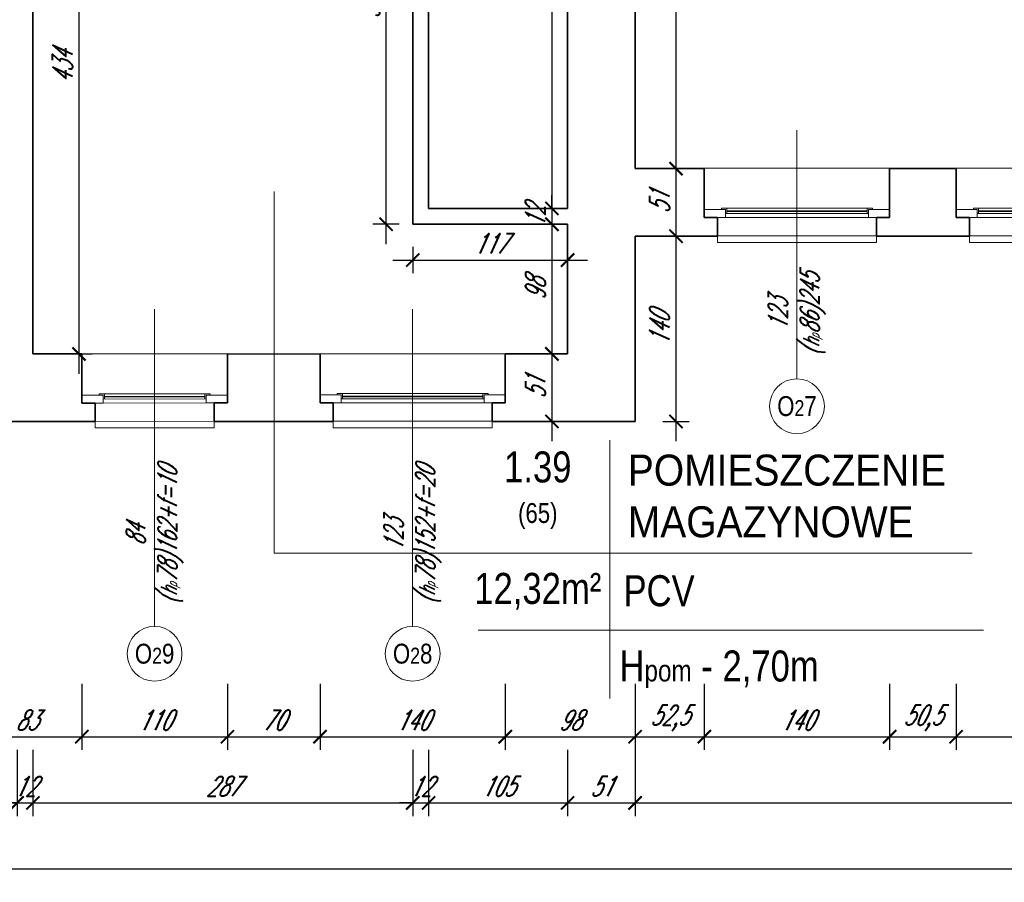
# Model space of a CAD drawing. Header units: millimetres. Extents: x 402 to 79005, y -7782 to 89952.
# Tile 171 of 256: x 25277 to 26021, y 30754 to 31406. Entities that reach past the tile are written whole.
import ezdxf

# ---------------------------------------------------------------- set-up
doc = ezdxf.new("R2010")
doc.units = ezdxf.units.MM
doc.header["$LTSCALE"] = 10
doc.linetypes.add('DASHED', pattern=[19.05, 12.7, -6.35])
doc.layers.get('0').update_dxf_attribs({"lineweight": 0})
doc.layers.get('Defpoints').update_dxf_attribs({"color": 253})
for name, color, linetype, lineweight in [('01 parter - ściany', 253, 'Continuous', 35), ('03-01_okna', 253, 'Continuous', 15), ('04-1_widok', 253, 'Continuous', 5), ('05-01_wymiary', 253, 'Continuous', 5), ('05-03_opis', 253, 'Continuous', 5)]:
    doc.layers.add(name, color=color, linetype=linetype, lineweight=lineweight)
doc.styles.add('ariel', font='ARIAL.TTF', dxfattribs={"width": 0.8})
doc.styles.add('ariel_wym', font='simplex.shx', dxfattribs={"width": 0.65, "oblique": 25})
doc.dimstyles.new('ariel 50', dxfattribs={"dimtxt": 15, "dimasz": 10, "dimexe": 10, "dimexo": 0, "dimgap": 5, "dimtad": 1, "dimdec": 1, "dimrnd": 0.5, "dimtxsty": 'ariel_wym', "dimblk": 'ARCHTICK', "dimcen": 2.5, "dimdle": 15, "dimazin": 0, "dimtfac": 1, "dimtdec": 1, "dimtix": 1, "dimtmove": 0, "dimatfit": 3, "dimldrblk": 'DOT', "dimfxl": 0, "dimarcsym": 0})
doc.dimstyles.new('ariel 50 wnętrze', dxfattribs={"dimtxt": 15, "dimasz": 10, "dimexe": 10, "dimexo": 0, "dimgap": 5, "dimtad": 1, "dimdec": 1, "dimrnd": 0.5, "dimtxsty": 'ariel_wym', "dimblk": 'ARCHTICK', "dimcen": 2.5, "dimdle": 15, "dimazin": 0, "dimtfac": 1, "dimtdec": 1, "dimtix": 1, "dimtmove": 0, "dimatfit": 3, "dimldrblk": 'DOT', "dimfxl": 0, "dimarcsym": 0})

# ---------------------------------------------------------------- blocks, each defined once
blk = doc.blocks.new('_ArchTick')
at = {"color": 0, "linetype": 'ByBlock', "const_width": 0.15}
blk.add_lwpolyline([(-0.5, -0.5), (0.5, 0.5)], dxfattribs=at)
blk = doc.blocks.new('*D1110')
at = {"layer": '05-01_wymiary', "color": 0, "lineweight": -2}
for p, q in [((25240.6, 30904.29), (25240.6, 30854.29)), ((25323.76, 30904.29), (25323.76, 30854.29)), ((25225.6, 30864.29), (25338.76, 30864.29))]:
    blk.add_line(p, q, dxfattribs=at)
at = {"layer": 'Defpoints', "color": 0}
for p in [(25240.6, 31153.5), (25323.76, 31153.5), (25323.76, 30864.29)]:
    blk.add_point(p, dxfattribs=at)
at = {"layer": '05-01_wymiary', "color": 0, "lineweight": -2, "xscale": 10, "yscale": 10, "zscale": 10, "rotation": 180}
blk.add_blockref('_ArchTick', (25240.6, 30864.29), dxfattribs=at)
at = {"layer": '05-01_wymiary', "color": 0, "lineweight": -2, "xscale": 10, "yscale": 10, "zscale": 10}
blk.add_blockref('_ArchTick', (25323.76, 30864.29), dxfattribs=at)
at = {"layer": '05-01_wymiary', "color": 0, "insert": (25282.18, 30876.79), "char_height": 15, "attachment_point": 5, "style": 'ariel_wym'}
blk.add_mtext('83', dxfattribs=at)
blk = doc.blocks.new('_Dot')
at = {"color": 0, "linetype": 'ByBlock', "lineweight": -2}
blk.add_line((-0.5, 0), (-1, 0), dxfattribs=at)
at = {"color": 0, "linetype": 'ByBlock', "const_width": 0.5}
blk.add_lwpolyline([(-0.25, 0, 1), (0.25, 0, 1)], format="xyb", close=True, dxfattribs=at)
blk = doc.blocks.new('*D1111')
at = {"layer": '05-01_wymiary', "color": 0, "lineweight": -2}
for p, q in [((25323.76, 30904.29), (25323.76, 30854.29)), ((25433.74, 30904.29), (25433.74, 30854.29)), ((25308.76, 30864.29), (25448.74, 30864.29))]:
    blk.add_line(p, q, dxfattribs=at)
at = {"layer": 'Defpoints', "color": 0}
for p in [(25323.76, 31153.5), (25433.74, 31153.48), (25433.74, 30864.29)]:
    blk.add_point(p, dxfattribs=at)
at = {"layer": '05-01_wymiary', "color": 0, "lineweight": -2, "xscale": 10, "yscale": 10, "zscale": 10, "rotation": 180}
blk.add_blockref('_ArchTick', (25323.76, 30864.29), dxfattribs=at)
at = {"layer": '05-01_wymiary', "color": 0, "lineweight": -2, "xscale": 10, "yscale": 10, "zscale": 10}
blk.add_blockref('_ArchTick', (25433.74, 30864.29), dxfattribs=at)
at = {"layer": '05-01_wymiary', "color": 0, "insert": (25378.75, 30876.79), "char_height": 15, "attachment_point": 5, "style": 'ariel_wym'}
blk.add_mtext('110', dxfattribs=at)
blk = doc.blocks.new('*D1112')
at = {"layer": '05-01_wymiary', "color": 0, "lineweight": -2}
for p, q in [((25433.74, 30904.29), (25433.74, 30854.29)), ((25503.74, 30904.29), (25503.74, 30854.29)), ((25418.74, 30864.29), (25518.74, 30864.29))]:
    blk.add_line(p, q, dxfattribs=at)
at = {"layer": 'Defpoints', "color": 0}
for p in [(25433.74, 31153.48), (25503.74, 31153.43), (25503.74, 30864.29)]:
    blk.add_point(p, dxfattribs=at)
at = {"layer": '05-01_wymiary', "color": 0, "lineweight": -2, "xscale": 10, "yscale": 10, "zscale": 10, "rotation": 180}
blk.add_blockref('_ArchTick', (25433.74, 30864.29), dxfattribs=at)
at = {"layer": '05-01_wymiary', "color": 0, "lineweight": -2, "xscale": 10, "yscale": 10, "zscale": 10}
blk.add_blockref('_ArchTick', (25503.74, 30864.29), dxfattribs=at)
at = {"layer": '05-01_wymiary', "color": 0, "insert": (25468.74, 30876.79), "char_height": 15, "attachment_point": 5, "style": 'ariel_wym'}
blk.add_mtext('70', dxfattribs=at)
blk = doc.blocks.new('*D1113')
at = {"layer": '05-01_wymiary', "color": 0, "lineweight": -2}
for p, q in [((25503.74, 30904.29), (25503.74, 30854.29)), ((25643.73, 30904.29), (25643.73, 30854.29)), ((25488.74, 30864.29), (25658.73, 30864.29))]:
    blk.add_line(p, q, dxfattribs=at)
at = {"layer": 'Defpoints', "color": 0}
for p in [(25503.74, 31153.43), (25643.73, 31153.7), (25643.73, 30864.29)]:
    blk.add_point(p, dxfattribs=at)
at = {"layer": '05-01_wymiary', "color": 0, "lineweight": -2, "xscale": 10, "yscale": 10, "zscale": 10, "rotation": 180}
blk.add_blockref('_ArchTick', (25503.74, 30864.29), dxfattribs=at)
at = {"layer": '05-01_wymiary', "color": 0, "lineweight": -2, "xscale": 10, "yscale": 10, "zscale": 10}
blk.add_blockref('_ArchTick', (25643.73, 30864.29), dxfattribs=at)
at = {"layer": '05-01_wymiary', "color": 0, "insert": (25573.74, 30876.79), "char_height": 15, "attachment_point": 5, "style": 'ariel_wym'}
blk.add_mtext('140', dxfattribs=at)
blk = doc.blocks.new('*D1114')
at = {"layer": '05-01_wymiary', "color": 0, "lineweight": -2}
for p, q in [((25643.73, 30904.29), (25643.73, 30854.29)), ((25741.83, 30904.29), (25741.83, 30854.29)), ((25628.73, 30864.29), (25756.83, 30864.29))]:
    blk.add_line(p, q, dxfattribs=at)
at = {"layer": 'Defpoints', "color": 0}
for p in [(25643.73, 31153.7), (25741.83, 31102.5), (25741.83, 30864.29)]:
    blk.add_point(p, dxfattribs=at)
at = {"layer": '05-01_wymiary', "color": 0, "lineweight": -2, "xscale": 10, "yscale": 10, "zscale": 10, "rotation": 180}
blk.add_blockref('_ArchTick', (25643.73, 30864.29), dxfattribs=at)
at = {"layer": '05-01_wymiary', "color": 0, "lineweight": -2, "xscale": 10, "yscale": 10, "zscale": 10}
blk.add_blockref('_ArchTick', (25741.83, 30864.29), dxfattribs=at)
at = {"layer": '05-01_wymiary', "color": 0, "insert": (25692.78, 30876.79), "char_height": 15, "attachment_point": 5, "style": 'ariel_wym'}
blk.add_mtext('98', dxfattribs=at)
blk = doc.blocks.new('*D1115')
at = {"layer": '05-01_wymiary', "color": 0, "lineweight": -2}
for p, q in [((25741.83, 30904.29), (25741.83, 30854.29)), ((25794.12, 30904.29), (25794.12, 30854.29)), ((25726.83, 30864.29), (25809.12, 30864.29))]:
    blk.add_line(p, q, dxfattribs=at)
at = {"layer": 'Defpoints', "color": 0}
for p in [(25794.12, 31293.76), (25741.83, 31102.5), (25794.12, 30864.29)]:
    blk.add_point(p, dxfattribs=at)
at = {"layer": '05-01_wymiary', "color": 0, "lineweight": -2, "xscale": 10, "yscale": 10, "zscale": 10, "rotation": 180}
blk.add_blockref('_ArchTick', (25741.83, 30864.29), dxfattribs=at)
at = {"layer": '05-01_wymiary', "color": 0, "lineweight": -2, "xscale": 10, "yscale": 10, "zscale": 10}
blk.add_blockref('_ArchTick', (25794.12, 30864.29), dxfattribs=at)
at = {"layer": '05-01_wymiary', "color": 0, "insert": (25767.98, 30878.22), "char_height": 15, "attachment_point": 5, "style": 'ariel_wym'}
blk.add_mtext('52,5', dxfattribs=at)
blk = doc.blocks.new('*D1116')
at = {"layer": '05-01_wymiary', "color": 0, "lineweight": -2}
for p, q in [((25794.12, 30904.29), (25794.12, 30854.29)), ((25934.14, 30904.29), (25934.14, 30854.29)), ((25779.12, 30864.29), (25949.14, 30864.29))]:
    blk.add_line(p, q, dxfattribs=at)
at = {"layer": 'Defpoints', "color": 0}
for p in [(25794.12, 31293.76), (25934.14, 31293.78), (25934.14, 30864.29)]:
    blk.add_point(p, dxfattribs=at)
at = {"layer": '05-01_wymiary', "color": 0, "lineweight": -2, "xscale": 10, "yscale": 10, "zscale": 10, "rotation": 180}
blk.add_blockref('_ArchTick', (25794.12, 30864.29), dxfattribs=at)
at = {"layer": '05-01_wymiary', "color": 0, "lineweight": -2, "xscale": 10, "yscale": 10, "zscale": 10}
blk.add_blockref('_ArchTick', (25934.14, 30864.29), dxfattribs=at)
at = {"layer": '05-01_wymiary', "color": 0, "insert": (25864.13, 30876.79), "char_height": 15, "attachment_point": 5, "style": 'ariel_wym'}
blk.add_mtext('140', dxfattribs=at)
blk = doc.blocks.new('*D1117')
at = {"layer": '05-01_wymiary', "color": 0, "lineweight": -2}
for p, q in [((25934.14, 30904.29), (25934.14, 30854.29)), ((25984.42, 30904.29), (25984.42, 30854.29)), ((25919.14, 30864.29), (25999.42, 30864.29))]:
    blk.add_line(p, q, dxfattribs=at)
at = {"layer": 'Defpoints', "color": 0}
for p in [(25934.14, 31293.78), (25984.42, 31293.76), (25984.42, 30864.29)]:
    blk.add_point(p, dxfattribs=at)
at = {"layer": '05-01_wymiary', "color": 0, "lineweight": -2, "xscale": 10, "yscale": 10, "zscale": 10, "rotation": 180}
blk.add_blockref('_ArchTick', (25934.14, 30864.29), dxfattribs=at)
at = {"layer": '05-01_wymiary', "color": 0, "lineweight": -2, "xscale": 10, "yscale": 10, "zscale": 10}
blk.add_blockref('_ArchTick', (25984.42, 30864.29), dxfattribs=at)
at = {"layer": '05-01_wymiary', "color": 0, "insert": (25959.28, 30878.22), "char_height": 15, "attachment_point": 5, "style": 'ariel_wym'}
blk.add_mtext('50,5', dxfattribs=at)
blk = doc.blocks.new('*D1118')
at = {"layer": '05-01_wymiary', "color": 0, "lineweight": -2}
for p, q in [((25984.42, 30904.29), (25984.42, 30854.29)), ((26124.44, 30904.29), (26124.44, 30854.29)), ((25969.42, 30864.29), (26139.44, 30864.29))]:
    blk.add_line(p, q, dxfattribs=at)
at = {"layer": 'Defpoints', "color": 0}
for p in [(25984.42, 31293.76), (26124.44, 31293.78), (26124.44, 30864.29)]:
    blk.add_point(p, dxfattribs=at)
at = {"layer": '05-01_wymiary', "color": 0, "lineweight": -2, "xscale": 10, "yscale": 10, "zscale": 10, "rotation": 180}
blk.add_blockref('_ArchTick', (25984.42, 30864.29), dxfattribs=at)
at = {"layer": '05-01_wymiary', "color": 0, "lineweight": -2, "xscale": 10, "yscale": 10, "zscale": 10}
blk.add_blockref('_ArchTick', (26124.44, 30864.29), dxfattribs=at)
at = {"layer": '05-01_wymiary', "color": 0, "insert": (26054.43, 30876.79), "char_height": 15, "attachment_point": 5, "style": 'ariel_wym'}
blk.add_mtext('140', dxfattribs=at)
blk = doc.blocks.new('*D1403')
at = {"layer": '05-01_wymiary', "color": 0, "lineweight": -2}
for p, q in [((24941.83, 30854.29), (24941.83, 30804.29)), ((25274.83, 30854.29), (25274.83, 30804.29)), ((24926.83, 30814.29), (25289.83, 30814.29))]:
    blk.add_line(p, q, dxfattribs=at)
at = {"layer": 'Defpoints', "color": 0}
for p in [(24941.83, 31153.5), (25274.83, 31153.5), (25274.83, 30814.29)]:
    blk.add_point(p, dxfattribs=at)
at = {"layer": '05-01_wymiary', "color": 0, "lineweight": -2, "xscale": 10, "yscale": 10, "zscale": 10, "rotation": 180}
blk.add_blockref('_ArchTick', (24941.83, 30814.29), dxfattribs=at)
at = {"layer": '05-01_wymiary', "color": 0, "lineweight": -2, "xscale": 10, "yscale": 10, "zscale": 10}
blk.add_blockref('_ArchTick', (25274.83, 30814.29), dxfattribs=at)
at = {"layer": '05-01_wymiary', "color": 0, "insert": (25108.33, 30826.79), "char_height": 15, "attachment_point": 5, "style": 'ariel_wym'}
blk.add_mtext('333', dxfattribs=at)
blk = doc.blocks.new('*D1404')
at = {"layer": '05-01_wymiary', "color": 0, "lineweight": -2}
for p, q in [((25274.83, 30854.29), (25274.83, 30804.29)), ((25286.83, 30854.29), (25286.83, 30804.29)), ((25274.83, 30814.29), (25264.83, 30814.29)), ((25274.83, 30814.29), (25286.83, 30814.29)), ((25286.83, 30814.29), (25296.83, 30814.29))]:
    blk.add_line(p, q, dxfattribs=at)
at = {"layer": 'Defpoints', "color": 0}
for p in [(25274.83, 31153.5), (25286.83, 31153.5), (25286.83, 30814.29)]:
    blk.add_point(p, dxfattribs=at)
at = {"layer": '05-01_wymiary', "color": 0, "lineweight": -2, "xscale": 10, "yscale": 10, "zscale": 10}
blk.add_blockref('_ArchTick', (25274.83, 30814.29), dxfattribs=at)
at = {"layer": '05-01_wymiary', "color": 0, "lineweight": -2, "xscale": 10, "yscale": 10, "zscale": 10, "rotation": 180}
blk.add_blockref('_ArchTick', (25286.83, 30814.29), dxfattribs=at)
at = {"layer": '05-01_wymiary', "color": 0, "insert": (25280.83, 30826.79), "char_height": 15, "attachment_point": 5, "style": 'ariel_wym'}
blk.add_mtext('12', dxfattribs=at)
blk = doc.blocks.new('*D1405')
at = {"layer": '05-01_wymiary', "color": 0, "lineweight": -2}
for p, q in [((25286.83, 30854.29), (25286.83, 30804.29)), ((25573.83, 30854.29), (25573.83, 30804.29)), ((25271.83, 30814.29), (25588.83, 30814.29))]:
    blk.add_line(p, q, dxfattribs=at)
at = {"layer": 'Defpoints', "color": 0}
for p in [(25573.83, 31251.5), (25286.83, 31153.5), (25573.83, 30814.29)]:
    blk.add_point(p, dxfattribs=at)
at = {"layer": '05-01_wymiary', "color": 0, "lineweight": -2, "xscale": 10, "yscale": 10, "zscale": 10, "rotation": 180}
blk.add_blockref('_ArchTick', (25286.83, 30814.29), dxfattribs=at)
at = {"layer": '05-01_wymiary', "color": 0, "lineweight": -2, "xscale": 10, "yscale": 10, "zscale": 10}
blk.add_blockref('_ArchTick', (25573.83, 30814.29), dxfattribs=at)
at = {"layer": '05-01_wymiary', "color": 0, "insert": (25430.33, 30826.79), "char_height": 15, "attachment_point": 5, "style": 'ariel_wym'}
blk.add_mtext('287', dxfattribs=at)
blk = doc.blocks.new('*D1406')
at = {"layer": '05-01_wymiary', "color": 0, "lineweight": -2}
for p, q in [((25573.83, 30854.29), (25573.83, 30804.29)), ((25585.83, 30854.29), (25585.83, 30804.29)), ((25573.83, 30814.29), (25563.83, 30814.29)), ((25573.83, 30814.29), (25585.83, 30814.29)), ((25585.83, 30814.29), (25595.83, 30814.29))]:
    blk.add_line(p, q, dxfattribs=at)
at = {"layer": 'Defpoints', "color": 0}
for p in [(25585.83, 31263.5), (25573.83, 31251.5), (25585.83, 30814.29)]:
    blk.add_point(p, dxfattribs=at)
at = {"layer": '05-01_wymiary', "color": 0, "lineweight": -2, "xscale": 10, "yscale": 10, "zscale": 10}
blk.add_blockref('_ArchTick', (25573.83, 30814.29), dxfattribs=at)
at = {"layer": '05-01_wymiary', "color": 0, "lineweight": -2, "xscale": 10, "yscale": 10, "zscale": 10, "rotation": 180}
blk.add_blockref('_ArchTick', (25585.83, 30814.29), dxfattribs=at)
at = {"layer": '05-01_wymiary', "color": 0, "insert": (25579.83, 30826.79), "char_height": 15, "attachment_point": 5, "style": 'ariel_wym'}
blk.add_mtext('12', dxfattribs=at)
blk = doc.blocks.new('*D1407')
at = {"layer": '05-01_wymiary', "color": 0, "lineweight": -2}
for p, q in [((25585.83, 30854.29), (25585.83, 30804.29)), ((25690.83, 30854.29), (25690.83, 30804.29)), ((25570.83, 30814.29), (25705.83, 30814.29))]:
    blk.add_line(p, q, dxfattribs=at)
at = {"layer": 'Defpoints', "color": 0}
for p in [(25585.83, 31263.5), (25690.83, 31153.5), (25690.83, 30814.29)]:
    blk.add_point(p, dxfattribs=at)
at = {"layer": '05-01_wymiary', "color": 0, "lineweight": -2, "xscale": 10, "yscale": 10, "zscale": 10, "rotation": 180}
blk.add_blockref('_ArchTick', (25585.83, 30814.29), dxfattribs=at)
at = {"layer": '05-01_wymiary', "color": 0, "lineweight": -2, "xscale": 10, "yscale": 10, "zscale": 10}
blk.add_blockref('_ArchTick', (25690.83, 30814.29), dxfattribs=at)
at = {"layer": '05-01_wymiary', "color": 0, "insert": (25638.33, 30826.79), "char_height": 15, "attachment_point": 5, "style": 'ariel_wym'}
blk.add_mtext('105', dxfattribs=at)
blk = doc.blocks.new('*D1408')
at = {"layer": '05-01_wymiary', "color": 0, "lineweight": -2}
for p, q in [((25690.83, 30854.29), (25690.83, 30804.29)), ((25741.83, 30854.29), (25741.83, 30804.29)), ((25675.83, 30814.29), (25756.83, 30814.29))]:
    blk.add_line(p, q, dxfattribs=at)
at = {"layer": 'Defpoints', "color": 0}
for p in [(25690.83, 31153.5), (25741.83, 31102.5), (25741.83, 30814.29)]:
    blk.add_point(p, dxfattribs=at)
at = {"layer": '05-01_wymiary', "color": 0, "lineweight": -2, "xscale": 10, "yscale": 10, "zscale": 10, "rotation": 180}
blk.add_blockref('_ArchTick', (25690.83, 30814.29), dxfattribs=at)
at = {"layer": '05-01_wymiary', "color": 0, "lineweight": -2, "xscale": 10, "yscale": 10, "zscale": 10}
blk.add_blockref('_ArchTick', (25741.83, 30814.29), dxfattribs=at)
at = {"layer": '05-01_wymiary', "color": 0, "insert": (25716.33, 30826.79), "char_height": 15, "attachment_point": 5, "style": 'ariel_wym'}
blk.add_mtext('51', dxfattribs=at)
blk = doc.blocks.new('*D1409')
at = {"layer": '05-01_wymiary', "color": 0, "lineweight": -2}
for p, q in [((25741.83, 30854.29), (25741.83, 30804.29)), ((26786.83, 30854.29), (26786.83, 30804.29)), ((25726.83, 30814.29), (26801.83, 30814.29))]:
    blk.add_line(p, q, dxfattribs=at)
at = {"layer": 'Defpoints', "color": 0}
for p in [(26786.83, 31242.5), (25741.83, 31102.5), (26786.83, 30814.29)]:
    blk.add_point(p, dxfattribs=at)
at = {"layer": '05-01_wymiary', "color": 0, "lineweight": -2, "xscale": 10, "yscale": 10, "zscale": 10, "rotation": 180}
blk.add_blockref('_ArchTick', (25741.83, 30814.29), dxfattribs=at)
at = {"layer": '05-01_wymiary', "color": 0, "lineweight": -2, "xscale": 10, "yscale": 10, "zscale": 10}
blk.add_blockref('_ArchTick', (26786.83, 30814.29), dxfattribs=at)
at = {"layer": '05-01_wymiary', "color": 0, "insert": (26264.33, 30826.79), "char_height": 15, "attachment_point": 5, "style": 'ariel_wym'}
blk.add_mtext('1045', dxfattribs=at)
blk = doc.blocks.new('*D1410')
at = {"layer": '05-01_wymiary', "color": 0, "lineweight": -2}
for p, q in [((22972.22, 30804.29), (22972.22, 30754.29)), ((26786.83, 30804.29), (26786.83, 30754.29)), ((26801.83, 30764.29), (22957.22, 30764.29))]:
    blk.add_line(p, q, dxfattribs=at)
at = {"layer": 'Defpoints', "color": 0}
for p in [(22972.22, 31242.5), (26786.83, 31242.5), (22972.22, 30764.29)]:
    blk.add_point(p, dxfattribs=at)
at = {"layer": '05-01_wymiary', "color": 0, "lineweight": -2, "xscale": 10, "yscale": 10, "zscale": 10, "rotation": 180}
blk.add_blockref('_ArchTick', (22972.22, 30764.29), dxfattribs=at)
at = {"layer": '05-01_wymiary', "color": 0, "lineweight": -2, "xscale": 10, "yscale": 10, "zscale": 10}
blk.add_blockref('_ArchTick', (26786.83, 30764.29), dxfattribs=at)
at = {"layer": '05-01_wymiary', "color": 0, "insert": (24879.53, 30778.22), "char_height": 15, "attachment_point": 5, "style": 'ariel_wym'}
blk.add_mtext('3814,5', dxfattribs=at)
blk = doc.blocks.new('*D1272')
at = {"layer": '05-01_wymiary', "color": 0, "lineweight": -2}
for p, q in [((25321.62, 31138.5), (25321.62, 31602.5)), ((25311.62, 31587.5), (25331.62, 31587.5)), ((25311.62, 31153.5), (25331.62, 31153.5))]:
    blk.add_line(p, q, dxfattribs=at)
at = {"layer": 'Defpoints', "color": 0}
for p in [(25286.83, 31587.5), (25321.62, 31587.5), (25286.83, 31153.5)]:
    blk.add_point(p, dxfattribs=at)
at = {"layer": '05-01_wymiary', "color": 0, "lineweight": -2, "xscale": 10, "yscale": 10, "zscale": 10}
for p, rotation in [((25321.62, 31587.5), 90), ((25321.62, 31153.5), 270)]:
    blk.add_blockref('_ArchTick', p, dxfattribs=dict(at, rotation=rotation))
at = {"layer": '05-01_wymiary', "color": 0, "insert": (25309.12, 31370.5), "char_height": 15, "attachment_point": 5, "rotation": 90, "style": 'ariel_wym'}
blk.add_mtext('434', dxfattribs=at)
blk = doc.blocks.new('*D1323')
at = {"layer": '05-01_wymiary', "color": 0, "lineweight": -2}
for p, q in [((25678.99, 31672.5), (25678.99, 31248.5)), ((25688.99, 31657.5), (25668.99, 31657.5)), ((25688.99, 31263.5), (25668.99, 31263.5))]:
    blk.add_line(p, q, dxfattribs=at)
at = {"layer": 'Defpoints', "color": 0}
for p in [(25690.83, 31657.5), (25678.99, 31263.5), (25690.83, 31263.5)]:
    blk.add_point(p, dxfattribs=at)
at = {"layer": '05-01_wymiary', "color": 0, "lineweight": -2, "xscale": 10, "yscale": 10, "zscale": 10}
for p, rotation in [((25678.99, 31657.5), 90), ((25678.99, 31263.5), 270)]:
    blk.add_blockref('_ArchTick', p, dxfattribs=dict(at, rotation=rotation))
at = {"layer": '05-01_wymiary', "color": 0, "insert": (25666.49, 31460.5), "char_height": 15, "attachment_point": 5, "rotation": 90, "style": 'ariel_wym'}
blk.add_mtext('394', dxfattribs=at)
blk = doc.blocks.new('*D1324')
at = {"layer": '05-01_wymiary', "color": 0, "lineweight": -2}
for p, q in [((25678.99, 31263.5), (25678.99, 31273.5)), ((25688.99, 31263.5), (25668.99, 31263.5)), ((25678.99, 31263.5), (25678.99, 31251.5)), ((25688.99, 31251.5), (25668.99, 31251.5)), ((25678.99, 31251.5), (25678.99, 31241.5))]:
    blk.add_line(p, q, dxfattribs=at)
at = {"layer": 'Defpoints', "color": 0}
for p in [(25690.83, 31263.5), (25678.99, 31251.5), (25690.83, 31251.5)]:
    blk.add_point(p, dxfattribs=at)
at = {"layer": '05-01_wymiary', "color": 0, "lineweight": -2, "xscale": 10, "yscale": 10, "zscale": 10}
for p, rotation in [((25678.99, 31263.5), 270), ((25678.99, 31251.5), 90)]:
    blk.add_blockref('_ArchTick', p, dxfattribs=dict(at, rotation=rotation))
at = {"layer": '05-01_wymiary', "color": 0, "insert": (25666.49, 31257.5), "char_height": 15, "attachment_point": 5, "rotation": 90, "style": 'ariel_wym'}
blk.add_mtext('12', dxfattribs=at)
blk = doc.blocks.new('*D1325')
at = {"layer": '05-01_wymiary', "color": 0, "lineweight": -2}
for p, q in [((25678.99, 31266.5), (25678.99, 31138.5)), ((25688.99, 31251.5), (25668.99, 31251.5)), ((25688.99, 31153.5), (25668.99, 31153.5))]:
    blk.add_line(p, q, dxfattribs=at)
at = {"layer": 'Defpoints', "color": 0}
for p in [(25690.83, 31251.5), (25678.99, 31153.5), (25690.83, 31153.5)]:
    blk.add_point(p, dxfattribs=at)
at = {"layer": '05-01_wymiary', "color": 0, "lineweight": -2, "xscale": 10, "yscale": 10, "zscale": 10}
for p, rotation in [((25678.99, 31251.5), 90), ((25678.99, 31153.5), 270)]:
    blk.add_blockref('_ArchTick', p, dxfattribs=dict(at, rotation=rotation))
at = {"layer": '05-01_wymiary', "color": 0, "insert": (25666.49, 31202.5), "char_height": 15, "attachment_point": 5, "rotation": 90, "style": 'ariel_wym'}
blk.add_mtext('98', dxfattribs=at)
blk = doc.blocks.new('*D1326')
at = {"layer": '05-01_wymiary', "color": 0, "lineweight": -2}
for p, q in [((25678.99, 31168.5), (25678.99, 31087.51)), ((25688.99, 31153.5), (25668.99, 31153.5)), ((25688.99, 31102.51), (25668.99, 31102.51))]:
    blk.add_line(p, q, dxfattribs=at)
at = {"layer": 'Defpoints', "color": 0}
for p in [(25690.83, 31153.5), (25678.99, 31102.51), (25690.83, 31102.51)]:
    blk.add_point(p, dxfattribs=at)
at = {"layer": '05-01_wymiary', "color": 0, "lineweight": -2, "xscale": 10, "yscale": 10, "zscale": 10}
for p, rotation in [((25678.99, 31153.5), 90), ((25678.99, 31102.51), 270)]:
    blk.add_blockref('_ArchTick', p, dxfattribs=dict(at, rotation=rotation))
at = {"layer": '05-01_wymiary', "color": 0, "insert": (25666.49, 31128.01), "char_height": 15, "attachment_point": 5, "rotation": 90, "style": 'ariel_wym'}
blk.add_mtext('51', dxfattribs=at)
blk = doc.blocks.new('*D1327')
at = {"layer": '05-01_wymiary', "color": 0, "lineweight": -2}
for p, q in [((25772.77, 31087.5), (25772.77, 31257.5)), ((25762.77, 31242.5), (25782.77, 31242.5)), ((25762.77, 31102.5), (25782.77, 31102.5))]:
    blk.add_line(p, q, dxfattribs=at)
at = {"layer": 'Defpoints', "color": 0}
for p in [(25741.83, 31242.5), (25772.77, 31242.5), (25741.83, 31102.5)]:
    blk.add_point(p, dxfattribs=at)
at = {"layer": '05-01_wymiary', "color": 0, "lineweight": -2, "xscale": 10, "yscale": 10, "zscale": 10}
for p, rotation in [((25772.77, 31242.5), 90), ((25772.77, 31102.5), 270)]:
    blk.add_blockref('_ArchTick', p, dxfattribs=dict(at, rotation=rotation))
at = {"layer": '05-01_wymiary', "color": 0, "insert": (25760.27, 31172.5), "char_height": 15, "attachment_point": 5, "rotation": 90, "style": 'ariel_wym'}
blk.add_mtext('140', dxfattribs=at)
blk = doc.blocks.new('*D1328')
at = {"layer": '05-01_wymiary', "color": 0, "lineweight": -2}
for p, q in [((25772.77, 31227.5), (25772.77, 31308.5)), ((25762.77, 31293.5), (25782.77, 31293.5)), ((25762.77, 31242.5), (25782.77, 31242.5))]:
    blk.add_line(p, q, dxfattribs=at)
at = {"layer": 'Defpoints', "color": 0}
for p in [(25741.83, 31293.5), (25772.77, 31293.5), (25741.83, 31242.5)]:
    blk.add_point(p, dxfattribs=at)
at = {"layer": '05-01_wymiary', "color": 0, "lineweight": -2, "xscale": 10, "yscale": 10, "zscale": 10}
for p, rotation in [((25772.77, 31293.5), 90), ((25772.77, 31242.5), 270)]:
    blk.add_blockref('_ArchTick', p, dxfattribs=dict(at, rotation=rotation))
at = {"layer": '05-01_wymiary', "color": 0, "insert": (25760.27, 31268), "char_height": 15, "attachment_point": 5, "rotation": 90, "style": 'ariel_wym'}
blk.add_mtext('51', dxfattribs=at)
blk = doc.blocks.new('*D1329')
at = {"layer": '05-01_wymiary', "color": 0, "lineweight": -2}
for p, q in [((25772.77, 31278.5), (25772.77, 32213.5)), ((25762.77, 32198.5), (25782.77, 32198.5)), ((25762.77, 31293.5), (25782.77, 31293.5))]:
    blk.add_line(p, q, dxfattribs=at)
at = {"layer": 'Defpoints', "color": 0}
for p in [(25741.83, 32198.5), (25772.77, 32198.5), (25741.83, 31293.5)]:
    blk.add_point(p, dxfattribs=at)
at = {"layer": '05-01_wymiary', "color": 0, "lineweight": -2, "xscale": 10, "yscale": 10, "zscale": 10}
for p, rotation in [((25772.77, 32198.5), 90), ((25772.77, 31293.5), 270)]:
    blk.add_blockref('_ArchTick', p, dxfattribs=dict(at, rotation=rotation))
at = {"layer": '05-01_wymiary', "color": 0, "insert": (25760.27, 31746), "char_height": 15, "attachment_point": 5, "rotation": 90, "style": 'ariel_wym'}
blk.add_mtext('905', dxfattribs=at)
blk = doc.blocks.new('*D1332')
at = {"layer": '05-01_wymiary', "color": 0, "lineweight": -2}
for p, q in [((25573.83, 31234.42), (25573.83, 31214.42)), ((25690.83, 31234.42), (25690.83, 31214.42)), ((25558.83, 31224.42), (25705.83, 31224.42))]:
    blk.add_line(p, q, dxfattribs=at)
at = {"layer": 'Defpoints', "color": 0}
for p in [(25573.83, 31251.5), (25690.83, 31251.5), (25690.83, 31224.42)]:
    blk.add_point(p, dxfattribs=at)
at = {"layer": '05-01_wymiary', "color": 0, "lineweight": -2, "xscale": 10, "yscale": 10, "zscale": 10, "rotation": 180}
blk.add_blockref('_ArchTick', (25573.83, 31224.42), dxfattribs=at)
at = {"layer": '05-01_wymiary', "color": 0, "lineweight": -2, "xscale": 10, "yscale": 10, "zscale": 10}
blk.add_blockref('_ArchTick', (25690.83, 31224.42), dxfattribs=at)
at = {"layer": '05-01_wymiary', "color": 0, "insert": (25632.33, 31236.92), "char_height": 15, "attachment_point": 5, "style": 'ariel_wym'}
blk.add_mtext('117', dxfattribs=at)
blk = doc.blocks.new('*D1333')
at = {"layer": '05-01_wymiary', "color": 0, "lineweight": -2}
for p, q in [((25553.66, 31236.5), (25553.66, 31602.5)), ((25563.66, 31587.5), (25543.66, 31587.5)), ((25563.66, 31251.5), (25543.66, 31251.5))]:
    blk.add_line(p, q, dxfattribs=at)
at = {"layer": 'Defpoints', "color": 0}
for p in [(25553.66, 31587.5), (25573.83, 31587.5), (25573.83, 31251.5)]:
    blk.add_point(p, dxfattribs=at)
at = {"layer": '05-01_wymiary', "color": 0, "lineweight": -2, "xscale": 10, "yscale": 10, "zscale": 10}
for p, rotation in [((25553.66, 31587.5), 90), ((25553.66, 31251.5), 270)]:
    blk.add_blockref('_ArchTick', p, dxfattribs=dict(at, rotation=rotation))
at = {"layer": '05-01_wymiary', "color": 0, "insert": (25541.16, 31419.5), "char_height": 15, "attachment_point": 5, "rotation": 90, "style": 'ariel_wym'}
blk.add_mtext('336', dxfattribs=at)

msp = doc.modelspace()

# ---------------------------------------------------------------- linework, layer by layer
at = {"layer": '01 parter - ściany'}
for p, q in [((25741.835, 31729.784), (25741.835, 31293.499)), ((25585.835, 31263.499), (25585.835, 31657.499)), ((25690.835, 31657.499), (25690.835, 31263.499)), ((25286.835, 31587.499), (25286.835, 31153.499)), ((25573.835, 31251.499), (25573.835, 31587.499)), ((25690.835, 31327.146), (25690.835, 31298.146)), ((25794.147, 31293.499), (25741.835, 31293.499)), ((25794.147, 31293.499), (25794.147, 31256.604)), ((25934.147, 31293.499), (25934.144, 31256.625)), ((25984.447, 31293.499), (25934.147, 31293.499)), ((25984.447, 31293.499), (25984.447, 31256.604)), ((25690.835, 31263.499), (25585.835, 31263.499)), ((25690.835, 31251.499), (25573.835, 31251.499)), ((25690.835, 31251.499), (25690.835, 31153.499)), ((25690.835, 31153.499), (25690.835, 31251.499)), ((25804.118, 31256.606), (25794.147, 31256.606)), ((25804.118, 31242.499), (25804.118, 31256.606)), ((25924.144, 31242.499), (25924.144, 31256.623)), ((25934.115, 31256.606), (25924.144, 31256.606)), ((25994.418, 31256.606), (25984.447, 31256.606)), ((25994.418, 31242.499), (25994.418, 31256.606)), ((25741.835, 31242.499), (25804.118, 31242.499)), ((25741.835, 31242.499), (25741.835, 31102.499)), ((25924.144, 31242.499), (25994.418, 31242.499)), ((25323.764, 31153.499), (25286.835, 31153.499)), ((25323.764, 31153.499), (25323.764, 31116.398)), ((25433.738, 31153.482), (25433.735, 31116.48)), ((25433.738, 31153.482), (25433.735, 31116.48)), ((25503.738, 31153.426), (25433.738, 31153.515)), ((25503.738, 31153.554), (25503.738, 31116.532)), ((25643.738, 31153.554), (25643.735, 31116.552)), ((25643.738, 31153.554), (25643.735, 31116.552)), ((25690.835, 31153.499), (25643.738, 31153.499)), ((25333.735, 31116.399), (25323.764, 31116.399)), ((25333.735, 31102.499), (25333.735, 31116.399)), ((25423.735, 31102.46), (25423.735, 31116.479)), ((25433.706, 31116.462), (25423.735, 31116.462)), ((25513.709, 31116.534), (25503.738, 31116.534)), ((25513.709, 31102.493), (25513.709, 31116.534)), ((25633.735, 31102.532), (25633.735, 31116.551)), ((25643.706, 31116.534), (25633.735, 31116.534)), ((25333.735, 31102.499), (25230.601, 31102.499)), ((25513.709, 31102.493), (25423.735, 31102.493)), ((25741.835, 31102.499), (25633.735, 31102.532))]:
    msp.add_line(p, q, dxfattribs=at)
at = {"layer": '03-01_okna', "linetype": 'Continuous', "lineweight": 0}
for p, q in [((25918.144, 31259.623), (25810.147, 31259.604)), ((25811.147, 31263.604), (25811.147, 31259.604)), ((25917.144, 31261.623), (25811.147, 31261.604)), ((25917.144, 31261.123), (25811.147, 31261.104)), ((25917.144, 31263.623), (25917.144, 31259.623)), ((26108.444, 31259.623), (26000.447, 31259.604)), ((26001.447, 31263.604), (26001.447, 31259.604)), ((26107.444, 31261.623), (26001.447, 31261.604)), ((26107.444, 31261.123), (26001.447, 31261.104)), ((25810.147, 31256.604), (25918.144, 31256.623)), ((26000.447, 31256.604), (26108.444, 31256.623)), ((25804.119, 31242.757), (25804.119, 31237.757)), ((25924.174, 31242.776), (25924.174, 31237.776)), ((25994.419, 31242.757), (25994.419, 31237.757)), ((25924.174, 31237.776), (25804.119, 31237.757)), ((26114.474, 31237.776), (25994.419, 31237.757)), ((25340.764, 31123.396), (25340.764, 31119.396)), ((25416.735, 31123.48), (25416.735, 31119.48)), ((25520.738, 31123.532), (25520.738, 31119.532)), ((25626.735, 31123.551), (25626.735, 31119.551)), ((25417.735, 31119.48), (25339.764, 31119.396)), ((25339.764, 31116.396), (25417.735, 31116.48)), ((25416.735, 31121.48), (25340.764, 31121.396)), ((25416.735, 31120.98), (25340.764, 31120.896)), ((25627.735, 31119.551), (25519.738, 31119.532)), ((25519.738, 31116.532), (25627.735, 31116.551)), ((25626.735, 31121.551), (25520.738, 31121.532)), ((25626.735, 31121.051), (25520.738, 31121.032)), ((25333.736, 31102.549), (25333.736, 31097.549)), ((25423.765, 31102.633), (25423.765, 31097.633)), ((25513.71, 31102.685), (25513.71, 31097.685)), ((25633.765, 31102.704), (25633.765, 31097.704)), ((25423.765, 31097.633), (25333.736, 31097.549)), ((25633.765, 31097.704), (25513.71, 31097.685))]:
    msp.add_line(p, q, dxfattribs=at)
at = {"layer": '03-01_okna', "linetype": 'DASHED'}
for p, q in [((25924.174, 31242.776), (25804.119, 31242.757)), ((26114.474, 31242.776), (25994.419, 31242.757)), ((25423.765, 31102.633), (25333.736, 31102.549)), ((25633.765, 31102.704), (25513.71, 31102.685))]:
    msp.add_line(p, q, dxfattribs=at)
at = {"layer": '03-01_okna', "linetype": 'Continuous', "lineweight": 0}
for points in [[(25794.147, 31262.604), (25810.147, 31262.604), (25810.147, 31256.604), (25794.147, 31256.604)], [(25918.144, 31262.623), (25934.144, 31262.623), (25934.144, 31256.623), (25918.144, 31256.623)], [(25984.447, 31262.604), (26000.447, 31262.604), (26000.447, 31256.604), (25984.447, 31256.604)], [(25323.764, 31122.396), (25339.764, 31122.396), (25339.764, 31116.396), (25323.764, 31116.396)], [(25417.735, 31122.48), (25433.735, 31122.48), (25433.735, 31116.48), (25417.735, 31116.48)], [(25503.738, 31122.532), (25519.738, 31122.532), (25519.738, 31116.532), (25503.738, 31116.532)], [(25627.735, 31122.551), (25643.735, 31122.551), (25643.735, 31116.551), (25627.735, 31116.551)]]:
    msp.add_lwpolyline(points, close=True, dxfattribs=at)
for points in [[(25921.144, 31262.623), (25921.144, 31263.623), (25807.147, 31263.604), (25807.147, 31262.604)], [(26111.444, 31262.623), (26111.444, 31263.623), (25997.447, 31263.604), (25997.447, 31262.604)], [(25420.735, 31122.48), (25420.735, 31123.48), (25336.764, 31123.396), (25336.764, 31122.396)], [(25630.735, 31122.551), (25630.735, 31123.551), (25516.738, 31123.532), (25516.738, 31122.532)]]:
    msp.add_lwpolyline(points, dxfattribs=at)
at = {"layer": '04-1_widok'}
for p, q in [((25794.116, 31293.757), (25934.144, 31293.776)), ((25984.416, 31293.757), (26124.444, 31293.776)), ((25323.732, 31153.549), (25433.735, 31153.633)), ((25503.707, 31153.685), (25643.735, 31153.704))]:
    msp.add_line(p, q, dxfattribs=at)
at = {"layer": '05-03_opis', "lineweight": 0}
for p, q in [((25864.147, 31322.702), (25864.147, 31134.685)), ((25378.75, 31187.249), (25378.75, 30947.618)), ((25573.738, 31187.265), (25573.738, 30947.634))]:
    msp.add_line(p, q, dxfattribs=at)
at = {"layer": '05-03_opis'}
for p, q in [((25469.118, 31276.184), (25469.118, 31003.068)), ((25722.765, 31088.314), (25722.765, 30893.087)), ((25469.118, 31003.068), (25996.671, 31003.068)), ((25623.218, 30944.711), (26005.19, 30944.711))]:
    msp.add_line(p, q, dxfattribs=at)
at = {"layer": '05-03_opis', "lineweight": 0}
for centre in [(25864.147, 31113.996), (25378.75, 30926.929), (25573.738, 30926.945)]:
    msp.add_circle(centre, 20.689, dxfattribs=at)

# ---------------------------------------------------------------- texts
at = {"layer": '05-03_opis', "lineweight": 0, "char_height": 14.4, "width": 62.66128, "attachment_point": 5, "rotation": 90, "style": 'ariel_wym'}
for s, insert in [('123\\P({\\H0.8333x;h\\H0.6x;p}86)245', (25864.147, 31183.568)), ('84\\P({\\H0.8333x;h\\H0.6x;p}78)162+f=10', (25378.75, 31016.615)), ('123\\P({\\H0.8333x;h\\H0.6x;p}78)152+f=20', (25573.738, 31016.631))]:
    msp.add_mtext(s, dxfattribs=dict(at, insert=insert))
at = {"layer": '05-03_opis', "lineweight": 0, "char_height": 15, "width": 75.19353, "attachment_point": 5, "style": 'ariel'}
for s, insert in [('O{\\H0.8x;2}7', (25864.147, 31113.996)), ('O{\\H0.8x;2}9', (25378.75, 30926.929)), ('O{\\H0.8x;2}8', (25573.738, 30926.945))]:
    msp.add_mtext(s, dxfattribs=dict(at, insert=insert))
at = {"layer": '05-03_opis', "char_height": 23.4234, "style": 'ariel'}
for s, insert, width, attachment_point in [('{\\fArial|b0|i0|c238|p34;1.39\\P\\H0.6404x;(65)}', (25668.309, 31050.572), 108.9126, 5), ('{\\fArial|b0|i0|c238|p34;\\W0.9;POMIESZCZENIE MAGAZYNOWE}', (25736.345, 31046.041), 356.6375, 4), ('{\\fArial|b0|i0|c238|p34;12,32m²}', (25668.309, 30974.165), 108.9126, 5), ('PCV', (25733.062, 30974.44), 322.78897, 4), ('{\\fArial|b0|i0|c238|p34; H\\H0.7x;pom\\H1.429x; - 2,70m}', (25722.765, 30915.257), 322.789, 4)]:
    msp.add_mtext(s, dxfattribs=dict(at, insert=insert, width=width, attachment_point=attachment_point))

# ---------------------------------------------------------------- dimensions: what is measured, and where the dimension line sits
at = {"layer": '05-01_wymiary'}
for base, p1, p2, picture, middle in [((25772.766, 32198.499), (25741.835, 31293.499), (25741.835, 32198.499), '*D1329', (25760.266, 31745.999)), ((25678.988, 31263.499), (25690.835, 31657.499), (25690.835, 31263.499), '*D1323', (25666.488, 31460.499)), ((25772.766, 31293.499), (25741.835, 31242.499), (25741.835, 31293.499), '*D1328', (25760.266, 31267.999)), ((25678.988, 31251.499), (25690.835, 31263.499), (25690.835, 31251.499), '*D1324', (25666.488, 31257.499)), ((25678.988, 31153.499), (25690.835, 31251.499), (25690.835, 31153.499), '*D1325', (25666.488, 31202.499)), ((25678.988, 31102.514), (25690.835, 31153.499), (25690.835, 31102.514), '*D1326', (25666.488, 31128.006))]:
    dim = msp.add_linear_dim(base=base, p1=p1, p2=p2, angle=90, dimstyle='ariel 50 wnętrze', override={"dimtmove": 1}, dxfattribs=at)
    dim.commit()
    dim.dimension.update_dxf_attribs({"geometry": picture, "text_midpoint": middle})
for base, p1, p2, picture, middle in [((25321.618, 31587.499), (25286.835, 31153.499), (25286.835, 31587.499), '*D1272', (25309.118, 31370.499)), ((25553.664, 31587.499), (25573.835, 31251.499), (25573.835, 31587.499), '*D1333', (25541.164, 31419.499)), ((25772.766, 31242.499), (25741.835, 31102.499), (25741.835, 31242.499), '*D1327', (25760.266, 31172.499))]:
    dim = msp.add_linear_dim(base=base, p1=p1, p2=p2, angle=90, dimstyle='ariel 50 wnętrze', dxfattribs=at)
    dim.commit()
    dim.dimension.update_dxf_attribs({"geometry": picture, "text_midpoint": middle})
for base, p1, p2, picture, middle in [((25794.116, 30864.289), (25741.835, 31102.499), (25794.116, 31293.757), '*D1115', (25767.975, 30878.218)), ((25934.144, 30864.289), (25794.116, 31293.757), (25934.144, 31293.776), '*D1116', (25864.13, 30876.789)), ((25984.416, 30864.289), (25934.144, 31293.776), (25984.416, 31293.757), '*D1117', (25959.28, 30878.218)), ((26124.444, 30864.289), (25984.416, 31293.757), (26124.444, 31293.776), '*D1118', (26054.43, 30876.789)), ((25585.835, 30814.289), (25573.835, 31251.499), (25585.835, 31263.499), '*D1406', (25579.835, 30826.789)), ((25690.835, 30814.289), (25585.835, 31263.499), (25690.835, 31153.499), '*D1407', (25638.335, 30826.789)), ((25573.835, 30814.289), (25286.835, 31153.499), (25573.835, 31251.499), '*D1405', (25430.335, 30826.789)), ((26786.835, 30814.289), (25741.835, 31102.499), (26786.835, 31242.499), '*D1409', (26264.335, 30826.789)), ((25274.835, 30814.289), (24941.835, 31153.499), (25274.835, 31153.499), '*D1403', (25108.335, 30826.789)), ((25323.764, 30864.289), (25240.605, 31153.499), (25323.764, 31153.499), '*D1110', (25282.184, 30876.789)), ((25286.835, 30814.289), (25274.835, 31153.499), (25286.835, 31153.499), '*D1404', (25280.835, 30826.789)), ((25433.738, 30864.289), (25323.764, 31153.499), (25433.738, 31153.482), '*D1111', (25378.751, 30876.789)), ((25503.738, 30864.289), (25433.738, 31153.482), (25503.738, 31153.426), '*D1112', (25468.738, 30876.789)), ((25643.735, 30864.289), (25503.738, 31153.426), (25643.735, 31153.704), '*D1113', (25573.736, 30876.789)), ((25741.835, 30864.289), (25643.735, 31153.704), (25741.835, 31102.499), '*D1114', (25692.785, 30876.789)), ((25741.835, 30814.289), (25690.835, 31153.499), (25741.835, 31102.499), '*D1408', (25716.335, 30826.789))]:
    dim = msp.add_linear_dim(base=base, p1=p1, p2=p2, dimstyle='ariel 50', override={"dimtmove": 1}, dxfattribs=at)
    dim.commit()
    dim.dimension.update_dxf_attribs({"geometry": picture, "text_midpoint": middle})
for base, p1, p2, dimstyle, picture, middle in [((25690.835, 31224.417), (25573.835, 31251.499), (25690.835, 31251.499), 'ariel 50 wnętrze', '*D1332', (25632.335, 31236.917)), ((22972.224, 30764.289), (26786.835, 31242.499), (22972.224, 31242.499), 'ariel 50', '*D1410', (24879.529, 30778.218))]:
    dim = msp.add_linear_dim(base=base, p1=p1, p2=p2, dimstyle=dimstyle, dxfattribs=at)
    dim.commit()
    dim.dimension.update_dxf_attribs({"geometry": picture, "text_midpoint": middle})

doc.saveas('drawing.dxf')
